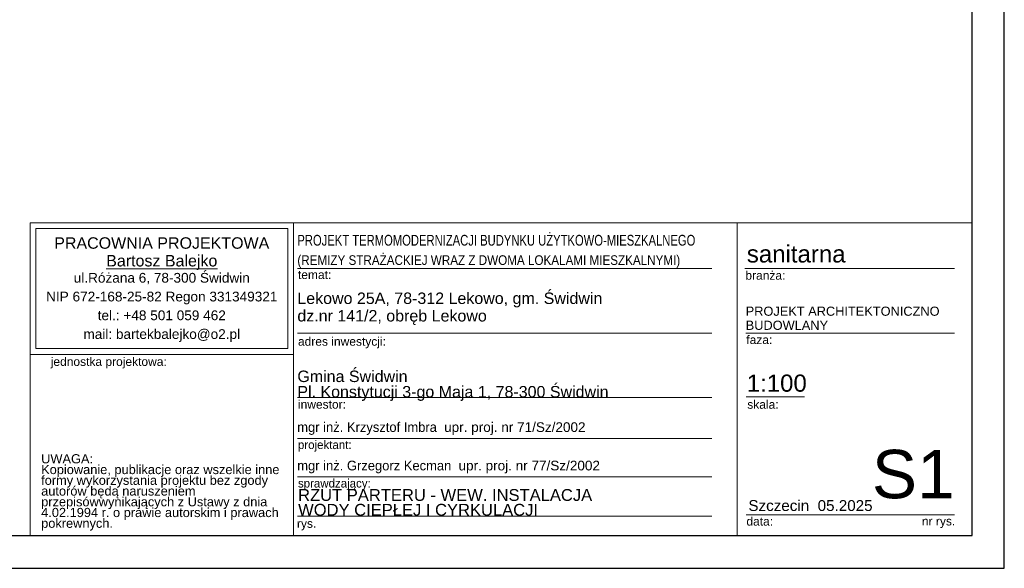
# Model space of a CAD drawing. Extents: x -515158 to -464725, y 20769 to 114053.
# Tile 21 of 69: x -488771 to -470477, y 20769 to 30962. Entities that reach past the tile are written whole.
import ezdxf

# ---------------------------------------------------------------- set-up
doc = ezdxf.new("R2010")
doc.units = 0
doc.header["$MEASUREMENT"] = 0
doc.set_wipeout_variables(frame=1)
doc.layers.add('_TABELA', color=7, linetype='Continuous')
for name, color, linetype, lineweight in [('ARCH TABELA_Nr_Pióra__1', 252, 'Continuous', 25), ('ARCH TABELA_Nr_Pióra__21', 252, 'Continuous', 9), ('ARCH TABELA_Nr_Pióra__7', 252, 'Continuous', 13)]:
    doc.layers.add(name, color=color, linetype=linetype, lineweight=lineweight)
doc.styles.add('GENERATED_STYLE_2', font='arial.ttf')
doc.styles.add('GENERATED_STYLE_7', font='txt')
doc.styles.add('GENERATED_STYLE_8', font='arial.ttf')
doc.styles.add('GENERATED_STYLE_9', font='arial.ttf')

msp = doc.modelspace()

# ---------------------------------------------------------------- linework, layer by layer
at = {"layer": 'ARCH TABELA_Nr_Pióra__21', "color": 7, "linetype": 'Continuous'}
for p, q in [((-488577, 21379), (-488577, 27190)), ((-488577, 27190), (-483684, 27190)), ((-488577, 24743), (-488577, 27190)), ((-488577, 27190), (-471077, 27190)), ((-488471, 24850), (-488471, 27084)), ((-488471, 27084), (-483790, 27084)), ((-483790, 24850), (-483790, 27084)), ((-483684, 27190), (-483684, 21379)), ((-483684, 24743), (-483684, 27190)), ((-475439, 27190), (-475439, 21379)), ((-471077, 27190), (-471077, 21379)), ((-483684, 21379), (-483684, 26790)), ((-483612, 26340), (-475912, 26340)), ((-475300, 26340), (-471400, 26340)), ((-483612, 25140), (-475912, 25140)), ((-475282, 25140), (-471400, 25140)), ((-488577, 24743), (-483684, 24743)), ((-488471, 24850), (-483790, 24850)), ((-483612, 23940), (-475912, 23940)), ((-475271, 23957), (-474191, 23957)), ((-483612, 21738), (-475912, 21738)), ((-475271, 21761), (-472989, 21761)), ((-472989, 21761), (-471400, 21761)), ((-488577, 21379), (-483684, 21379)), ((-471077, 21379), (-483684, 21379))]:
    msp.add_line(p, q, dxfattribs=at)
at = {"layer": 'ARCH TABELA_Nr_Pióra__21', "color": 0, "linetype": 'Continuous'}
for p, q in [((-483612, 23180), (-475912, 23180)), ((-483612, 22466), (-475912, 22466))]:
    msp.add_line(p, q, dxfattribs=at)

# ---------------------------------------------------------------- texts
at = {"layer": 'ARCH TABELA_Nr_Pióra__1', "color": 7, "linetype": 'Continuous', "style": 'GENERATED_STYLE_7'}
for s, height, width, p in [('PROJEKT TERMOMODERNIZACJI BUDYNKU UŻYTKOWO-MIESZKALNEGO ', 200, 0.78, (-483612, 26764)), ('(REMIZY STRAŻACKIEJ WRAZ Z DWOMA LOKALAMI MIESZKALNYMI)', 180, 0.9, (-483612, 26405))]:
    msp.add_text(s, height=height, dxfattribs=dict(at, width=width)).set_placement(p)
at = {"layer": 'ARCH TABELA_Nr_Pióra__1', "color": 0, "linetype": 'Continuous', "char_height": 220, "attachment_point": 1, "style": 'GENERATED_STYLE_9'}
for s, insert in [('RZUT PARTERU - WEW. INSTALACJA ', (-483598, 22241)), ('WODY CIEPŁEJ I CYRKULACJI', (-483598, 21966))]:
    msp.add_mtext(s, dxfattribs=dict(at, insert=insert))
at = {"layer": 'ARCH TABELA_Nr_Pióra__21', "color": 7, "linetype": 'Continuous', "insert": (-483612, 23879), "char_height": 212.77, "attachment_point": 7, "line_spacing_factor": 0.807442, "style": 'GENERATED_STYLE_8'}
msp.add_mtext('{Gmina Świdwin\\PPl. Konstytucji 3-go Maja 1, 78-300 Świdwin}', dxfattribs=at)
at = {"layer": 'ARCH TABELA_Nr_Pióra__7', "color": 7, "linetype": 'Continuous'}
for s, insert, char_height, attachment_point, line_spacing_factor, style in [('{PRACOWNIA PROJEKTOWA\\P\\LBartosz Balejko}', (-486131, 26919), 212.77, 2, 0.926719, 'GENERATED_STYLE_2'), ('{Lekowo 25A, 78-312 Lekowo, gm. Świdwin\\Pdz.nr 141/2, obręb Lekowo}', (-483612, 25290), 212.77, 7, 0.918867, 'GENERATED_STYLE_8'), ('{PROJEKT ARCHITEKTONICZNO\\PBUDOWLANY}', (-475282, 25631), 170, 1, 0.923713, 'GENERATED_STYLE_8')]:
    msp.add_mtext(s, dxfattribs=dict(at, insert=insert, char_height=char_height, attachment_point=attachment_point, line_spacing_factor=line_spacing_factor, style=style))
at = {"layer": 'ARCH TABELA_Nr_Pióra__7', "color": 7, "linetype": 'Continuous', "style": 'GENERATED_STYLE_8'}
for s, insert, char_height, attachment_point in [('sanitarna', (-475261, 26770), 319.2, 1), ('{temat:}', (-483601, 26304), 159.6, 1), ('{branża:}', (-475288, 26291), 159.6, 1), ('{adres inwestycji:}', (-483601, 25064), 159.58, 1), ('{faza:}', (-475271, 25095), 159.6, 1), ('{jednostka projektowa:}', (-488194, 24689), 159.58, 1), ('1:100', (-475263, 24369), 319.2, 1), ('{inwestor:}', (-483601, 23895), 159.58, 1), ('{skala:}', (-475253, 23893), 159.6, 1), ('S1', (-471400, 22970), 900, 3), ('{Szczecin  05.2025}', (-475232, 22036), 202.13, 1), ('{rys.}', (-483619, 21681), 159.6, 1), ('{data:}', (-475269, 21722), 159.6, 1), ('{nr rys.}', (-472008, 21725), 159.6, 1)]:
    msp.add_mtext(s, dxfattribs=dict(at, insert=insert, char_height=char_height, attachment_point=attachment_point))
for s, insert, char_height, width, attachment_point, line_spacing_factor in [('{ul.Różana 6, 78-300 Świdwin\\PNIP 672-168-25-82 Regon 331349321\\Ptel.: +48 501 059 462\\Pmail: bartekbalejko@o2.pl}', (-486131, 26257), 180.85, 4680.85, 2, 1.156383), ('{UWAGA:\\PKopiowanie, publikacje oraz wszelkie inne formy wykorzystania projektu bez zgody autorów będą naruszeniem przepisówwynikających z Ustawy z dnia 4.02.1994 r. o prawie autorskim i prawach pokrewnych.}', (-488372, 22889), 170.213, 4483.41, 1, 0.703415)]:
    msp.add_mtext(s, dxfattribs=dict(at, insert=insert, char_height=char_height, width=width, attachment_point=attachment_point, line_spacing_factor=line_spacing_factor))
at = {"layer": 'ARCH TABELA_Nr_Pióra__7', "color": 0, "linetype": 'Continuous', "char_height": 180, "attachment_point": 1, "style": 'GENERATED_STYLE_7'}
for s, insert, width in [('mgr inż. Krzysztof Imbra  \\fArial|b0|i0|c238;upr. proj. nr 71/Sz/2002', (-483614, 23482), 7590.75), ('mgr inż. Grzegorz Kecman  \\fArial|b0|i0|c238;upr. proj. nr 77/Sz/2002', (-483614, 22768), 7371.6)]:
    msp.add_mtext(s, dxfattribs=dict(at, insert=insert, width=width))
at = {"layer": 'ARCH TABELA_Nr_Pióra__7', "color": 0, "linetype": 'Continuous', "char_height": 159.58, "attachment_point": 1, "style": 'GENERATED_STYLE_7'}
for s, insert in [('{projektant:}', (-483601, 23144)), ('sprawdzający:', (-483601, 22429))]:
    msp.add_mtext(s, dxfattribs=dict(at, insert=insert))

# ---------------------------------------------------------------- next in the draw order: wipeouts: each hides what was drawn before it
msp.add_wipeout([(-471077, 49859), (-470477, 50469), (-470477, 20769), (-471077, 21379)])

# ---------------------------------------------------------------- next in the draw order: linework, layer by layer
at = {"layer": '_TABELA', "color": 7}
msp.add_lwpolyline([(-512477, 50469), (-470477, 50469), (-512477, 50469), (-512477, 20769), (-470477, 20769), (-470477, 50469)], dxfattribs=at)
msp.add_lwpolyline([(-471077, 49859), (-509977, 49859), (-509977, 21379), (-471077, 21379)], close=True, dxfattribs=at)

doc.saveas('drawing.dxf')
